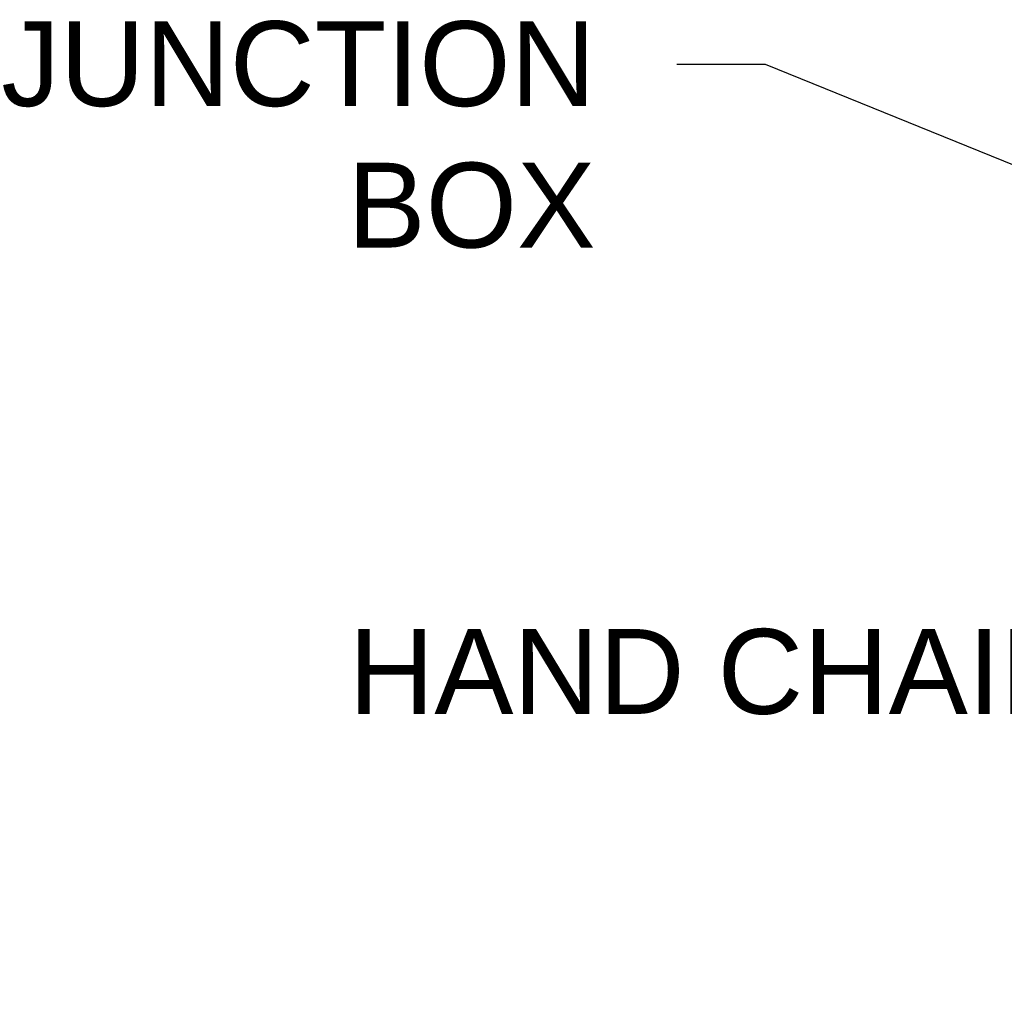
# Model space of a CAD drawing. Header units: inches. Extents: x 170 to 312, y 215 to 248.
# Tile 7 of 135: x 175.57 to 176.66, y 223.65 to 224.72. Entities that reach past the tile are written whole.
import ezdxf
from ezdxf import colors
from ezdxf.entities.mleader import LeaderData, LeaderLine
from ezdxf.math import Vec2, Vec3

# ---------------------------------------------------------------- set-up
doc = ezdxf.new("R2010")
doc.units = ezdxf.units.IN
doc.header["$LTSCALE"] = 0.25
doc.header["$MEASUREMENT"] = 0
doc.layers.add('ANNOTATIONS', color=1, linetype='Continuous')
doc.styles.add('ARIAL', font='arial.ttf', dxfattribs={"height": 0.09375})

msp = doc.modelspace()

# ---------------------------------------------------------------- leaders
at = {"layer": 'ANNOTATIONS'}
ml = msp.add_multileader_mtext('Standard', dxfattribs=at)
ml.set_content('JUNCTION\\PBOX', color=256, style='ARIAL')
ml.set_leader_properties()
ml.build(insert=Vec2(0, 0))
ml.multileader.update_dxf_attribs({"dogleg_length": 0.36, "arrow_head_size": 0.09375})
ctx = ml.context
ctx.base_point, ctx.char_height, ctx.arrow_head_size, ctx.landing_gap_size, ctx.plane_origin = Vec3(175.47083, 224.67442), 0.09375, 0.09375, 0.09, Vec3(177.38058, 224.26118)
ctx.text_align_type = 2
notes = []
notes.append((ctx, [(0, (1, 1, 0), (176.39659, 224.67442), (-1, 0), 0.09796, [(0, [(177.04146, 224.41208)], 0, [])])]))
ctx.mtext.insert, ctx.mtext.alignment, ctx.mtext.flow_direction = Vec3(176.20864, 224.72209), 3, 5
ml = msp.add_multileader_mtext('Standard', dxfattribs=at)
ml.set_content('HAND CHAIN', color=256, style='ARIAL')
ml.set_leader_properties()
ml.build(insert=Vec2(0, 0))
ml.multileader.update_dxf_attribs({"dogleg_length": 0.36, "arrow_head_size": 0.09375})
ctx = ml.context
ctx.base_point, ctx.char_height, ctx.arrow_head_size, ctx.landing_gap_size, ctx.plane_origin = Vec3(175.86717, 224.00302), 0.09375, 0.09375, 0.09, Vec3(177.62595, 223.56979)
ctx.text_align_type = 2
notes.append((ctx, [(0, (1, 1, 0), (176.93887, 224.00302), (-1, 0), 0.09796, [(0, [(177.69873, 223.65272)], 0, [])])]))
ctx.mtext.insert, ctx.mtext.alignment, ctx.mtext.flow_direction = Vec3(176.75091, 224.05069), 3, 5
for ctx, leaders in notes:
    for number, flags, end, landing, length, lines in leaders:
        leader = LeaderData()
        leader.index, (leader.has_last_leader_line, leader.has_dogleg_vector, leader.attachment_direction) = number, flags
        leader.last_leader_point, leader.dogleg_vector, leader.dogleg_length = Vec3(end), Vec3(landing), length
        for number, points, colour, breaks in lines:
            line = LeaderLine()
            line.index, line.vertices, line.color, line.breaks = number, Vec3.list(points), colors.encode_raw_color(colour), breaks
            leader.lines.append(line)
        ctx.leaders.append(leader)

doc.saveas('drawing.dxf')
